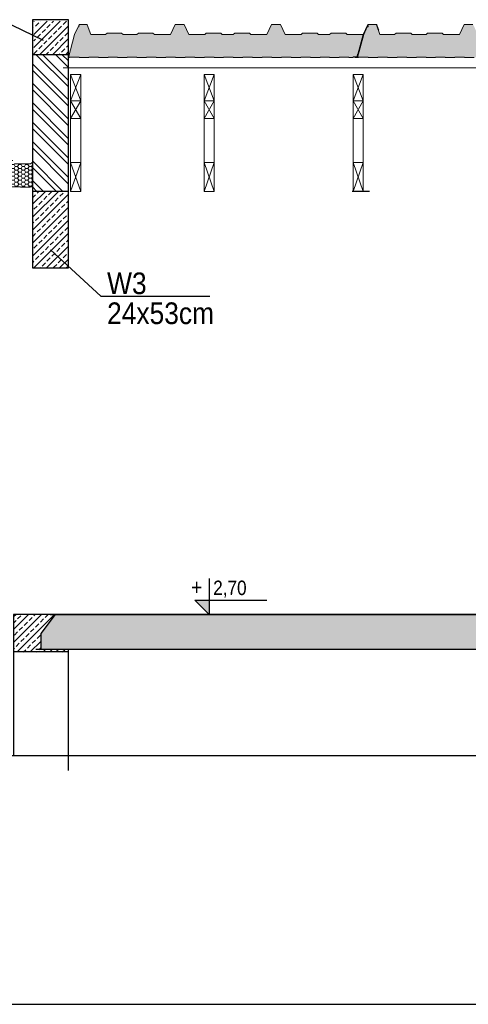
# Model space of a CAD drawing. Header units: millimetres. Extents: x -13852 to 21557, y -10038 to 8820.
# Tile 13 of 42: x 7744 to 8054, y -9880 to -9198. Entities that reach past the tile are written whole.
import ezdxf
from ezdxf.enums import TextEntityAlignment as Align
from ezdxf.lldxf.tags import DXFTag

# ---------------------------------------------------------------- set-up
doc = ezdxf.new("R2010")
doc.units = ezdxf.units.MM
for name, color, linetype in [('2', 6, 'DASH'), ('5-opis_slupy', 112, 'Continuous'), ('DIM', 243, 'Continuous')]:
    doc.layers.add(name, color=color, linetype=linetype)
for name, color, linetype, lineweight in [('A-konstrukcja-drewno', 134, 'Continuous', 18), ('A-konstrukcja-żelbet', 130, 'Continuous', 30), ('A-kreskowanie', 253, 'Continuous', 0), ('A-OKN', 154, 'Continuous', 9), ('A-sciana_osłonowa', 152, 'Continuous', 15), ('A_SCIANA_ISTN', 253, 'Continuous', 25), ('A_SCINAN_PROJ_DZIALOWA', 5, 'Continuous', 30), ('A_w_widoku', 253, 'Continuous', 13), ('elewacja_kolor', 253, 'Continuous', 0)]:
    doc.layers.add(name, color=color, linetype=linetype, lineweight=lineweight)
doc.layers.add('A_CIENKA_WARSTWY', color=7, linetype='Continuous', lineweight=15, true_color=0x3a3a92)
doc.layers.add('S_KRESKOWANIE_SC_ISTN', color=7, linetype='Continuous', lineweight=0, true_color=0x878787)
doc.styles.add('adam', font='arial.ttf', dxfattribs={"height": 15})
doc.styles.get("Standard").update_dxf_attribs({"font": 'arial.ttf'})
tags = doc.linetypes.add('DASH', pattern=[15, 10, -5]).pattern_tags.tags
tags[6:7] = [DXFTag(74, 4), DXFTag(75, 0), DXFTag(340, '0'), DXFTag(46, 0.0), DXFTag(50, 0.0), DXFTag(44, 0.0), DXFTag(45, 0.0)]
tags[4:5] = [DXFTag(74, 4), DXFTag(75, 0), DXFTag(340, '0'), DXFTag(46, 0.0), DXFTag(50, 0.0), DXFTag(44, 0.0), DXFTag(45, 0.0)]
pattern_1 = [(45, (-33574.527, 3632.5216), (-4.4901281, 4.4901281), []), (45, (-33570.0366, 3632.5216), (-4.4901281, 4.4901281), [3.175, -1.5875])]

# ---------------------------------------------------------------- blocks, each defined once
blk = doc.blocks.new('kota ____')
blk.add_hatch(color=4).paths.add_polyline_path([(0, 20), (-19.7, 20), (0, 0)])
at = {"color": 4}
blk.add_line((-19.7, 0), (79.8, 0), dxfattribs=at)
blk.add_lwpolyline([(0, 49.6), (0, 0), (-19.7, 20), (79.8, 20)], dxfattribs=at)
at = {"color": 4, "width": 0.85}
blk.add_attdef('ZNAK', text='', height=20, dxfattribs=at).set_placement((-9.8, 26.9), align=Align.RIGHT)
blk.add_attdef('RZEDNA', (5.5, 26.9), '', height=20, dxfattribs=at)

msp = doc.modelspace()

# ---------------------------------------------------------------- hatches: boundary and pattern name
at = {"layer": 'A-kreskowanie', "lineweight": 9}
h = msp.add_hatch(dxfattribs=at)
h.set_pattern_fill('ANSI33', color=256)
h.set_pattern_definition(pattern_1)
h.paths.add_polyline_path([(7753.606, -9222.053), (7777.606, -9222.053), (7777.606, -9199.053), (7753.606, -9199.053)])
at = {"layer": 'A-kreskowanie', "true_color": 0xe06f1f}
h = msp.add_hatch(dxfattribs=at)
h.set_pattern_fill('HONEY', color=32, scale=0.5, angle=360)
h.set_pattern_definition([(0, (-32177.0157, 3053.3989), (2.38125, 1.374815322), [1.5875, -3.175]), (120, (-32177.0157, 3053.3989), (-2.381249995, 1.37481533), [1.5875, -3.175]), (60, (-32177.0157, 3053.3989), (5e-09, 2.749630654), [-3.175, 1.5875])])
h.paths.add_polyline_path([(7981.503, -9208.314), (7970.399, -9208.314), (7969.399, -9207.314), (7959.299, -9207.314), (7958.299, -9208.314), (7954.484, -9208.314), (7950.67, -9208.314), (7949.67, -9207.314), (7939.57, -9207.314), (7938.57, -9208.314), (7927.421, -9208.314), (7924.284, -9201.496), (7924.001, -9201.314), (7918.301, -9201.314), (7918.017, -9201.496), (7914.881, -9208.314), (7903.732, -9208.314), (7902.732, -9207.314), (7892.632, -9207.314), (7891.632, -9208.314), (7887.817, -9208.314), (7884.003, -9208.314), (7883.003, -9207.314), (7872.903, -9207.314), (7871.903, -9208.314), (7860.754, -9208.314), (7857.618, -9201.496), (7857.334, -9201.314), (7851.634, -9201.314), (7851.351, -9201.496), (7848.214, -9208.314), (7837.065, -9208.314), (7836.065, -9207.314), (7825.965, -9207.314), (7824.965, -9208.314), (7815.365, -9208.314), (7814.365, -9207.314), (7804.265, -9207.314), (7803.265, -9208.314), (7793.065, -9208.314), (7790.586, -9201.502), (7790.317, -9201.314), (7785.317, -9201.314), (7785.033, -9201.495), (7784.745, -9202.113, -0.7471371), (7784.34, -9202.982), (7781.821, -9208.383), (7777.552, -9224.314), (7778.282, -9224.314), (7778.282, -9224.114), (7784.948, -9224.114), (7784.948, -9224.314), (7791.615, -9224.314), (7791.615, -9224.114), (7798.281, -9224.114), (7798.281, -9224.314), (7804.948, -9224.314), (7804.948, -9224.114), (7811.615, -9224.114), (7811.615, -9224.314), (7818.281, -9224.314), (7818.281, -9224.114), (7824.948, -9224.114), (7824.948, -9224.314), (7831.614, -9224.314), (7831.614, -9224.114), (7838.281, -9224.114), (7838.281, -9224.314), (7844.948, -9224.314), (7844.948, -9224.114), (7851.614, -9224.114), (7851.614, -9224.314), (7858.281, -9224.314), (7858.281, -9224.114), (7864.947, -9224.114), (7864.947, -9224.314), (7871.614, -9224.314), (7871.614, -9224.114), (7878.281, -9224.114), (7878.281, -9224.314), (7884.947, -9224.314), (7884.947, -9224.114), (7891.614, -9224.114), (7891.614, -9224.314), (7898.28, -9224.314), (7898.28, -9224.114), (7904.947, -9224.114), (7904.947, -9224.314), (7911.614, -9224.314), (7911.614, -9224.114), (7918.28, -9224.114), (7918.28, -9224.314), (7924.947, -9224.314), (7924.947, -9224.114), (7931.613, -9224.114), (7931.613, -9224.314), (7938.28, -9224.314), (7938.28, -9224.114), (7944.947, -9224.114), (7944.947, -9224.314), (7951.613, -9224.314), (7951.613, -9224.114), (7958.28, -9224.114), (7958.28, -9224.314), (7964.946, -9224.314), (7964.946, -9224.114), (7971.613, -9224.114), (7971.613, -9224.314), (7974.235, -9224.314), (7974.835, -9223.845), (7977.142, -9223.845), (7977.394, -9223.652), (7977.859, -9221.913)])
h = msp.add_hatch(dxfattribs=at)
h.set_pattern_fill('HONEY', color=32, scale=0.5, angle=360)
h.set_pattern_definition([(0, (-31977.0157, 3053.3989), (2.38125, 1.374815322), [1.5875, -3.175]), (120, (-31977.0157, 3053.3989), (-2.381249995, 1.37481533), [1.5875, -3.175]), (60, (-31977.0157, 3053.3989), (5e-09, 2.749630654), [-3.175, 1.5875])])
h.paths.add_polyline_path([(8181.503, -9208.314), (8170.399, -9208.314), (8169.399, -9207.314), (8159.299, -9207.314), (8158.299, -9208.314), (8154.484, -9208.314), (8150.67, -9208.314), (8149.67, -9207.314), (8139.57, -9207.314), (8138.57, -9208.314), (8127.421, -9208.314), (8124.284, -9201.496), (8124.001, -9201.314), (8118.301, -9201.314), (8118.017, -9201.496), (8114.881, -9208.314), (8103.732, -9208.314), (8102.732, -9207.314), (8092.632, -9207.314), (8091.632, -9208.314), (8087.817, -9208.314), (8084.003, -9208.314), (8083.003, -9207.314), (8072.903, -9207.314), (8071.903, -9208.314), (8060.754, -9208.314), (8057.618, -9201.496), (8057.334, -9201.314), (8051.634, -9201.314), (8051.351, -9201.496), (8048.214, -9208.314), (8037.065, -9208.314), (8036.065, -9207.314), (8025.965, -9207.314), (8024.965, -9208.314), (8015.365, -9208.314), (8014.365, -9207.314), (8004.265, -9207.314), (8003.265, -9208.314), (7993.065, -9208.314), (7990.586, -9201.502), (7990.317, -9201.314), (7985.317, -9201.314), (7985.033, -9201.495), (7984.745, -9202.113, -0.7471371), (7984.34, -9202.982), (7981.821, -9208.383), (7977.552, -9224.314), (7978.282, -9224.314), (7978.282, -9224.114), (7984.948, -9224.114), (7984.948, -9224.314), (7991.615, -9224.314), (7991.615, -9224.114), (7998.281, -9224.114), (7998.281, -9224.314), (8004.948, -9224.314), (8004.948, -9224.114), (8011.615, -9224.114), (8011.615, -9224.314), (8018.281, -9224.314), (8018.281, -9224.114), (8024.948, -9224.114), (8024.948, -9224.314), (8031.614, -9224.314), (8031.614, -9224.114), (8038.281, -9224.114), (8038.281, -9224.314), (8044.948, -9224.314), (8044.948, -9224.114), (8051.614, -9224.114), (8051.614, -9224.314), (8058.281, -9224.314), (8058.281, -9224.114), (8064.947, -9224.114), (8064.947, -9224.314), (8071.614, -9224.314), (8071.614, -9224.114), (8078.281, -9224.114), (8078.281, -9224.314), (8084.947, -9224.314), (8084.947, -9224.114), (8091.614, -9224.114), (8091.614, -9224.314), (8098.28, -9224.314), (8098.28, -9224.114), (8104.947, -9224.114), (8104.947, -9224.314), (8111.614, -9224.314), (8111.614, -9224.114), (8118.28, -9224.114), (8118.28, -9224.314), (8124.947, -9224.314), (8124.947, -9224.114), (8131.613, -9224.114), (8131.613, -9224.314), (8138.28, -9224.314), (8138.28, -9224.114), (8144.947, -9224.114), (8144.947, -9224.314), (8151.613, -9224.314), (8151.613, -9224.114), (8158.28, -9224.114), (8158.28, -9224.314), (8164.946, -9224.314), (8164.946, -9224.114), (8171.613, -9224.114), (8171.613, -9224.314), (8174.235, -9224.314), (8174.835, -9223.845), (8177.142, -9223.845), (8177.394, -9223.652), (8177.859, -9221.913)])
at = {"layer": 'A-kreskowanie', "lineweight": 5}
h = msp.add_hatch(dxfattribs=at)
h.set_pattern_fill('ANSI32', color=256, angle=270)
h.set_pattern_definition([(315, (-24009.642, 3648.235), (6.735192, 6.735192), []), (315, (-24009.642, 3643.745), (6.735192, 6.735192), [])])
h.paths.add_polyline_path([(7777.606, -9208.053), (7777.606, -9222.053), (7752.606, -9222.053), (7752.606, -9316.97), (7777.606, -9316.97)])
at = {"layer": 'A-kreskowanie', "true_color": 0xe06f1f}
h = msp.add_hatch(dxfattribs=at)
h.set_pattern_fill('HONEY', color=32, scale=0.5, angle=360)
h.set_pattern_definition([(0, (-32297.5119, 2963.7263), (2.38125, 1.374815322), [1.5875, -3.175]), (120, (-32297.5119, 2963.7263), (-2.381249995, 1.37481533), [1.5875, -3.175]), (60, (-32297.5119, 2963.7263), (5e-09, 2.749630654), [-3.175, 1.5875])])
edge = h.paths.add_edge_path()
edge.add_line((7752.606, -9313.787), (7752.606, -9296.987))
edge.add_line((7752.606, -9296.987), (7752.407, -9296.987))
edge.add_line((7752.407, -9296.987), (7751.407, -9297.987))
edge.add_line((7751.407, -9297.987), (7740.258, -9297.987))
edge.add_line((7740.258, -9297.987), (7737.121, -9291.168))
edge.add_line((7737.121, -9291.168), (7736.838, -9290.987))
edge.add_line((7736.838, -9290.987), (7731.138, -9290.987))
edge.add_line((7731.138, -9290.987), (7730.854, -9291.168))
edge.add_line((7730.854, -9291.168), (7727.718, -9297.987))
edge.add_line((7727.718, -9297.987), (7716.569, -9297.987))
edge.add_line((7716.569, -9297.987), (7715.569, -9296.987))
edge.add_line((7715.569, -9296.987), (7705.469, -9296.987))
edge.add_line((7705.469, -9296.987), (7704.469, -9297.987))
edge.add_line((7704.469, -9297.987), (7694.869, -9297.987))
edge.add_line((7694.869, -9297.987), (7693.869, -9296.987))
edge.add_line((7693.869, -9296.987), (7683.769, -9296.987))
edge.add_line((7683.769, -9296.987), (7682.769, -9297.987))
edge.add_line((7682.769, -9297.987), (7672.569, -9297.987))
edge.add_line((7672.569, -9297.987), (7670.09, -9291.175))
edge.add_line((7670.09, -9291.175), (7669.821, -9290.987))
edge.add_line((7669.821, -9290.987), (7664.821, -9290.987))
edge.add_line((7664.821, -9290.987), (7664.537, -9291.168))
edge.add_line((7664.537, -9291.168), (7664.249, -9291.785))
edge.add_arc((7663.918, -9292.16), 0.5, 261.470456, 48.529544, ccw=False)
edge.add_line((7663.844, -9292.654), (7661.325, -9298.056))
edge.add_line((7661.325, -9298.056), (7657.056, -9313.987))
edge.add_line((7657.056, -9313.987), (7657.785, -9313.987))
edge.add_line((7657.785, -9313.987), (7657.785, -9313.787))
edge.add_line((7657.785, -9313.787), (7664.452, -9313.787))
edge.add_line((7664.452, -9313.787), (7664.452, -9313.987))
edge.add_line((7664.452, -9313.987), (7671.119, -9313.987))
edge.add_line((7671.119, -9313.987), (7671.119, -9313.787))
edge.add_line((7671.119, -9313.787), (7677.785, -9313.787))
edge.add_line((7677.785, -9313.787), (7677.785, -9313.987))
edge.add_line((7677.785, -9313.987), (7684.452, -9313.987))
edge.add_line((7684.452, -9313.987), (7684.452, -9313.787))
edge.add_line((7684.452, -9313.787), (7691.118, -9313.787))
edge.add_line((7691.118, -9313.787), (7691.118, -9313.987))
edge.add_line((7691.118, -9313.987), (7697.785, -9313.987))
edge.add_line((7697.785, -9313.987), (7697.785, -9313.787))
edge.add_line((7697.785, -9313.787), (7704.452, -9313.787))
edge.add_line((7704.452, -9313.787), (7704.452, -9313.987))
edge.add_line((7704.452, -9313.987), (7711.118, -9313.987))
edge.add_line((7711.118, -9313.987), (7711.118, -9313.787))
edge.add_line((7711.118, -9313.787), (7717.785, -9313.787))
edge.add_line((7717.785, -9313.787), (7717.785, -9313.987))
edge.add_line((7717.785, -9313.987), (7724.451, -9313.987))
edge.add_line((7724.451, -9313.987), (7724.451, -9313.787))
edge.add_line((7724.451, -9313.787), (7731.118, -9313.787))
edge.add_line((7731.118, -9313.787), (7731.118, -9313.987))
edge.add_line((7731.118, -9313.987), (7737.785, -9313.987))
edge.add_line((7737.785, -9313.987), (7737.785, -9313.787))
edge.add_line((7737.785, -9313.787), (7744.451, -9313.787))
edge.add_line((7744.451, -9313.787), (7744.451, -9313.987))
edge.add_line((7744.451, -9313.987), (7751.118, -9313.987))
edge.add_line((7751.118, -9313.987), (7751.118, -9313.787))
edge.add_line((7751.118, -9313.787), (7752.606, -9313.787))
at = {"layer": 'A-kreskowanie', "lineweight": 9}
h = msp.add_hatch(dxfattribs=at)
h.set_pattern_fill('ANSI33', color=256)
h.set_pattern_definition(pattern_1)
h.paths.add_polyline_path([(7752.606, -9316.97), (7777.606, -9316.97), (7777.606, -9369.97), (7753.106, -9369.97)])
at = {"layer": 'A_SCIANA_ISTN'}
h = msp.add_hatch(dxfattribs=at)
h.set_pattern_fill('ANSI33', color=256)
h.set_pattern_definition([(45, (-12405.8814, -9102.342), (-4.490128, 4.490128), []), (45, (-12401.391, -9102.342), (-4.490128, 4.490128), [3.175, -1.5875])])
h.paths.add_polyline_path([(7758.606, -9623.207), (7768.606, -9609.97), (7739.606, -9609.97), (7739.606, -9635.97), (7777.606, -9635.97), (7777.606, -9633.97), (7758.606, -9633.97)])
at = {"layer": 'S_KRESKOWANIE_SC_ISTN', "transparency": 33554559}
h = msp.add_hatch(color=256, dxfattribs=at)
h.dxf.hatch_style = 1
h.paths.add_polyline_path([(9437.938, -9623.207), (9427.938, -9609.97), (9425.938, -9609.97), (9195.354, -9609.97), (7768.606, -9609.97), (7758.606, -9623.207), (7758.606, -9633.97), (8584.938, -9633.97), (8584.938, -9707.952), (8609.938, -9707.952), (8609.938, -9633.97), (9437.938, -9633.97)])

# ---------------------------------------------------------------- linework, layer by layer
at = {"layer": '2'}
msp.add_line((9538.614, -9707.952), (6961.845, -9707.952), dxfattribs=at)
at = {"layer": 'A-konstrukcja-drewno', "lineweight": 9}
for points in [[(7779.106, -9236.122), (7786.106, -9236.122), (7786.106, -9266.4), (7779.106, -9266.4)], [(7871.501, -9236.122), (7878.501, -9236.122), (7878.501, -9266.4), (7871.501, -9266.4)], [(7974.563, -9236.122), (7981.563, -9236.122), (7981.563, -9266.4), (7974.563, -9266.4)], [(7779.106, -9296.97), (7786.106, -9296.97), (7786.106, -9316.97), (7779.106, -9316.97)], [(7871.501, -9296.97), (7878.501, -9296.97), (7878.501, -9316.97), (7871.501, -9316.97)], [(7974.563, -9296.97), (7981.563, -9296.97), (7981.563, -9316.97), (7974.563, -9316.97)]]:
    msp.add_lwpolyline(points, close=True, dxfattribs=at)
for points in [[(7786.106, -9236.122), (7779.106, -9254.19)], [(7786.106, -9254.19), (7779.106, -9236.122)], [(7878.501, -9236.122), (7871.501, -9254.19)], [(7878.501, -9254.19), (7871.501, -9236.122)], [(7981.563, -9236.122), (7974.563, -9254.19)], [(7981.563, -9254.19), (7974.563, -9236.122)], [(7779.106, -9254.19), (7786.106, -9254.19)], [(7786.106, -9254.19), (7779.106, -9266.4)], [(7786.106, -9266.4), (7779.106, -9254.19)], [(7871.501, -9254.19), (7878.501, -9254.19)], [(7878.501, -9254.19), (7871.501, -9266.4)], [(7878.501, -9266.4), (7871.501, -9254.19)], [(7974.563, -9254.19), (7981.563, -9254.19)], [(7981.563, -9254.19), (7974.563, -9266.4)], [(7981.563, -9266.4), (7974.563, -9254.19)], [(7786.106, -9296.97), (7779.106, -9316.97)], [(7786.106, -9316.97), (7779.106, -9296.97)], [(7878.501, -9316.97), (7871.501, -9296.97)], [(7878.501, -9296.97), (7871.501, -9316.97)], [(7981.563, -9296.97), (7974.563, -9316.97)], [(7981.563, -9316.97), (7974.563, -9296.97)]]:
    msp.add_lwpolyline(points, dxfattribs=at)
at = {"layer": 'A-konstrukcja-żelbet'}
msp.add_lwpolyline([(7777.606, -9316.97), (7777.606, -9208.053), (7777.606, -9198.053), (7752.606, -9198.053), (7752.606, -9316.97)], dxfattribs=at)
for points in [[(7752.606, -9222.053), (7777.606, -9222.053), (7777.606, -9198.053), (7752.606, -9198.053)], [(7752.606, -9369.97), (7777.606, -9369.97), (7777.606, -9316.97), (7752.606, -9316.97)]]:
    msp.add_lwpolyline(points, close=True, dxfattribs=at)
at = {"layer": 'A-OKN'}
msp.add_lwpolyline([(7752.606, -9369.97), (7760.606, -9369.97), (7760.606, -9369.97), (7752.606, -9369.97)], close=True, dxfattribs=at)
at = {"layer": 'A-sciana_osłonowa'}
for p, q in [((7781.821, -9208.383), (7777.552, -9224.314)), ((7981.821, -9208.383), (7977.552, -9224.314)), ((7981.503, -9208.314), (7977.859, -9221.913))]:
    msp.add_line(p, q, dxfattribs=at)
for points in [[(7992.304, -9205.261), (7990.936, -9201.502), (7990.667, -9201.314), (7984.967, -9201.314), (7984.683, -9201.495), (7981.503, -9208.314), (7970.399, -9208.314), (7969.399, -9207.314), (7959.299, -9207.314), (7958.299, -9208.314), (7954.484, -9208.314), (7950.67, -9208.314), (7949.67, -9207.314), (7939.57, -9207.314), (7938.57, -9208.314), (7927.421, -9208.314), (7924.284, -9201.496), (7924.001, -9201.314), (7918.301, -9201.314), (7918.017, -9201.496), (7914.881, -9208.314), (7903.732, -9208.314), (7902.732, -9207.314), (7892.632, -9207.314), (7891.632, -9208.314), (7887.817, -9208.314), (7884.003, -9208.314), (7883.003, -9207.314), (7872.903, -9207.314), (7871.903, -9208.314), (7860.754, -9208.314), (7857.618, -9201.496), (7857.334, -9201.314), (7851.634, -9201.314), (7851.351, -9201.496), (7848.214, -9208.314), (7837.065, -9208.314), (7836.065, -9207.314), (7825.965, -9207.314), (7824.965, -9208.314), (7815.365, -9208.314), (7814.365, -9207.314), (7804.265, -9207.314), (7803.265, -9208.314), (7793.065, -9208.314), (7790.586, -9201.502), (7790.317, -9201.314), (7785.317, -9201.314), (7785.033, -9201.495), (7784.745, -9202.113, -0.7471371), (7784.34, -9202.982), (7781.821, -9208.383)], [(8057.334, -9201.314), (8051.634, -9201.314), (8051.351, -9201.496), (8048.214, -9208.314), (8037.065, -9208.314), (8036.065, -9207.314), (8025.965, -9207.314), (8024.965, -9208.314), (8015.365, -9208.314), (8014.365, -9207.314), (8004.265, -9207.314), (8003.265, -9208.314), (7993.065, -9208.314), (7990.586, -9201.502), (7990.317, -9201.314), (7985.317, -9201.314), (7985.033, -9201.495), (7984.745, -9202.113, -0.7471371), (7984.34, -9202.982), (7981.821, -9208.383)]]:
    msp.add_lwpolyline(points, format="xyb", dxfattribs=at)
for points in [[(7777.552, -9224.314), (7778.282, -9224.314), (7778.282, -9224.314), (7778.282, -9224.114), (7784.948, -9224.114), (7784.948, -9224.314), (7791.615, -9224.314), (7791.615, -9224.114), (7798.281, -9224.114), (7798.281, -9224.314), (7804.948, -9224.314), (7804.948, -9224.114), (7811.615, -9224.114), (7811.615, -9224.314), (7818.281, -9224.314), (7818.281, -9224.114), (7824.948, -9224.114), (7824.948, -9224.314), (7831.614, -9224.314), (7831.614, -9224.114), (7838.281, -9224.114), (7838.281, -9224.314), (7844.948, -9224.314), (7844.948, -9224.114), (7851.614, -9224.114), (7851.614, -9224.314), (7858.281, -9224.314), (7858.281, -9224.114), (7864.947, -9224.114), (7864.947, -9224.314), (7871.614, -9224.314), (7871.614, -9224.114), (7878.281, -9224.114), (7878.281, -9224.314), (7884.947, -9224.314), (7884.947, -9224.114), (7891.614, -9224.114), (7891.614, -9224.314), (7898.28, -9224.314), (7898.28, -9224.114), (7904.947, -9224.114), (7904.947, -9224.314), (7911.614, -9224.314), (7911.614, -9224.114), (7918.28, -9224.114), (7918.28, -9224.314), (7924.947, -9224.314), (7924.947, -9224.114), (7931.613, -9224.114), (7931.613, -9224.314), (7938.28, -9224.314), (7938.28, -9224.114), (7944.947, -9224.114), (7944.947, -9224.314), (7951.613, -9224.314), (7951.613, -9224.114), (7958.28, -9224.114), (7958.28, -9224.314), (7964.946, -9224.314), (7964.946, -9224.114), (7971.613, -9224.114), (7971.613, -9224.314), (7974.235, -9224.314), (7974.835, -9223.845), (7977.142, -9223.845), (7977.394, -9223.652), (7977.859, -9221.913), (7977.666, -9221.861), (7977.407, -9222.827)], [(7975.282, -9223.845), (7975.882, -9224.314), (7978.282, -9224.314), (7978.282, -9224.314), (7978.282, -9224.114), (7984.948, -9224.114), (7984.948, -9224.314), (7991.615, -9224.314), (7991.615, -9224.114), (7998.281, -9224.114), (7998.281, -9224.314), (8004.948, -9224.314), (8004.948, -9224.114), (8011.615, -9224.114), (8011.615, -9224.314), (8018.281, -9224.314), (8018.281, -9224.114), (8024.948, -9224.114), (8024.948, -9224.314), (8031.614, -9224.314), (8031.614, -9224.114), (8038.281, -9224.114), (8038.281, -9224.314), (8044.948, -9224.314), (8044.948, -9224.114), (8051.614, -9224.114), (8051.614, -9224.314), (8058.281, -9224.314)], [(7752.606, -9296.987), (7752.407, -9296.987), (7751.407, -9297.987), (7740.258, -9297.987)], [(7737.785, -9313.787), (7744.451, -9313.787), (7744.451, -9313.987), (7751.118, -9313.987), (7751.118, -9313.787), (7752.606, -9313.787)]]:
    msp.add_lwpolyline(points, dxfattribs=at)
at = {"layer": 'A_CIENKA_WARSTWY'}
for points in [[(7764.938, -9609.97), (7973.938, -9609.97)], [(7985.938, -9609.97), (9045.354, -9609.97)]]:
    msp.add_lwpolyline(points, dxfattribs=at)
at = {"layer": 'A_SCIANA_ISTN'}
for points in [[(9441.606, -9609.97), (7739.606, -9609.97), (7739.606, -9707.952)], [(7758.606, -9633.97), (7758.606, -9623.207), (7768.606, -9609.97)], [(7764.938, -9609.97), (9437.938, -9609.97)], [(7754.938, -9633.97), (8584.938, -9633.97)], [(7777.606, -9717.97), (7777.606, -9633.97)], [(7777.606, -9635.97), (7739.606, -9635.97)]]:
    msp.add_lwpolyline(points, dxfattribs=at)
at = {"layer": 'A_SCINAN_PROJ_DZIALOWA'}
msp.add_lwpolyline([(7985.938, -9316.97), (7973.938, -9316.97)], dxfattribs=at)
at = {"layer": 'A_w_widoku', "lineweight": 9}
for points in [[(7786.106, -9266.4), (7779.106, -9266.4), (7779.106, -9296.97), (7786.106, -9296.97)], [(7878.501, -9266.4), (7871.501, -9266.4), (7871.501, -9296.97), (7878.501, -9296.97)], [(7981.563, -9266.4), (7974.563, -9266.4), (7974.563, -9296.97), (7981.563, -9296.97)]]:
    msp.add_lwpolyline(points, close=True, dxfattribs=at)
at = {"layer": 'Defpoints'}
msp.add_line((5322.13, -9879.97), (11805.956, -9879.97), dxfattribs=at)
at = {"layer": 'DIM'}
for p, q in [((7731.583, -9198.33), (7759.985, -9212.16)), ((7799.975, -9389.587), (7765.106, -9357.47)), ((7799.975, -9389.587), (7875.302, -9389.587))]:
    msp.add_line(p, q, dxfattribs=at)
at = {"layer": 'elewacja_kolor'}
msp.add_lwpolyline([(7773.938, -9231.369), (9425.938, -9231.369)], dxfattribs=at)

# ---------------------------------------------------------------- block references
ref = msp.add_blockref('kota ____', (7874.981, -9609.97), dxfattribs=dict(xscale=0.5, yscale=0.5, zscale=0.5))
ref.add_attrib('RZEDNA', '2,70', (7877.717, -9596.531), dxfattribs={"color": 4, "height": 10, "width": 0.85})
ref.add_attrib('ZNAK', '+', dxfattribs={"color": 4, "height": 11, "width": 0.85}).set_placement((7870.068, -9596.531), align=Align.RIGHT)

# ---------------------------------------------------------------- texts
at = {"layer": '5-opis_slupy', "style": 'adam', "width": 0.87}
for s, p in [('W3', (7804.318, -9388.133)), ('24x53cm', (7804.318, -9408.871))]:
    msp.add_text(s, height=15, dxfattribs=at).set_placement(p)

doc.saveas('drawing.dxf')
